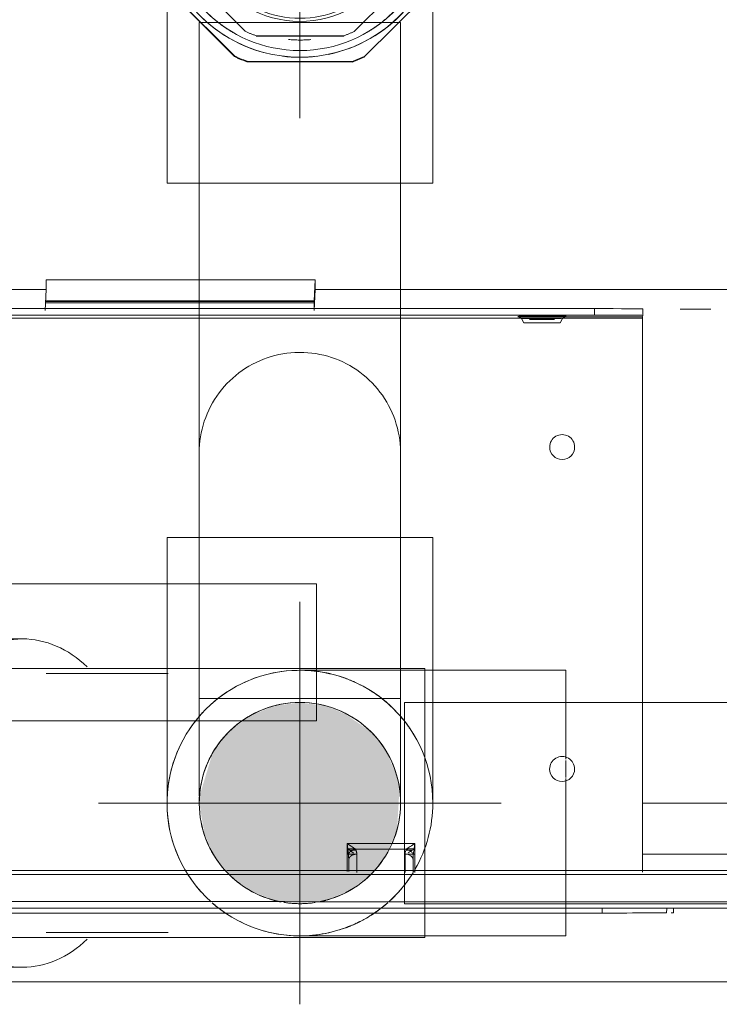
# Model space of a CAD drawing. Header units: millimetres. Extents: x -121 to 87583, y 4737 to 43333.
# Tile 6 of 61: x 41504 to 41591, y 35783 to 35905. Entities that reach past the tile are written whole.
import ezdxf

# ---------------------------------------------------------------- set-up
doc = ezdxf.new("R2010")
doc.units = ezdxf.units.MM
doc.linetypes.add('ADSK_Осевая', pattern=[700, 500, -100, 0, -100])
doc.linetypes.add('ADSK_Скрыто', pattern=[300, 150, -150])
for name, color, linetype, lineweight in [('A-DETL-____-HDLN', 90, 'ADSK_Скрыто', 9), ('G-XREF-____-OTLN', 8, 'Continuous', 9), ('I-FURN-____-MCUT', 30, 'Continuous', 9), ('I-FURN-____-OTLN', 30, 'Continuous', 20), ('P-PIPE-____-CNTR', 3, 'ADSK_Осевая', 20), ('P-PIPE-____-OTLN', 3, 'Continuous', 20)]:
    doc.layers.add(name, color=color, linetype=linetype, lineweight=lineweight)

# ---------------------------------------------------------------- blocks, each defined once
blk = doc.blocks.new('Прямая форма - 83 new-608948-В_Этаж 01_Водопровод')
at = {"layer": 'I-FURN-____-MCUT', "color": 133}
blk.add_line((10, -10), (3200, -10), dxfattribs=at)
blk = doc.blocks.new('Прямая форма - FU - 053-608949-В_Этаж 01_Водопровод')
blk.add_blockref('Прямая форма - 83 new-608948-В_Этаж 01_Водопровод', (0, 0))
blk = doc.blocks.new('83 new_ifc_RVT-1-В_Этаж 01_Водопровод')
at = {"layer": 'I-FURN-____-OTLN', "color": 9, "lineweight": 20, "rotation": 180}
blk.add_blockref('Прямая форма - FU - 053-608949-В_Этаж 01_Водопровод', (24410.28, 35775.83), dxfattribs=at)
blk = doc.blocks.new('City Class FR - City Class F_iam-1558930-В_Этаж 01_Водопровод')
at = {"layer": 'A-DETL-____-HDLN'}
for p, q in [((-81.08, 36.7), (-84.84, 36.7)), ((-91.74, 33.31), (-74.16, 33.35)), ((-90.01, 33.07), (-90.01, 30.78)), ((-92.09, 32.82), (-73.9, 32.85)), ((-73.9, 32.85), (-92.09, 32.82)), ((-89.01, 31.49), (-89.01, 32.95)), ((-89.01, 32.95), (-89.01, 31.49)), ((-88.81, 32.95), (-88.8, 29.47)), ((-90.01, 30.78), (-88.81, 30.78)), ((-89.14, 30.27), (-89.62, 30.64)), ((-88.8, 29.47), (-94.23, 29.45)), ((-89.84, 30.17), (-93.94, 30.16)), ((-89.88, 30.27), (-89.14, 30.27)), ((-89.84, 30.13), (-88.8, 30.13)), ((-84.97, 14.22), (-75.93, 14.24)), ((-84.97, 12.27), (-84.97, 14.22))]:
    blk.add_line(p, q, dxfattribs=at)
for start_param, end_param in [(3.150557, 3.490411), (2.792279, 3.138605), (5.933871, 6.274221), (0.002988, 0.348818)]:
    blk.add_ellipse((-112.86, -35.69), major_axis=(1.55, 0), ratio=0.005175, start_param=start_param, end_param=end_param, dxfattribs=at)
for points in [[(-90.01, 30.78), (-89.87, 30.78), (-89.61, 30.82), (-89.28, 30.98), (-89.06, 31.21), (-89.01, 31.4), (-89.01, 31.49)], [(-90.01, 30.78), (-90.01, 30.68), (-89.98, 30.47), (-89.89, 30.26), (-89.84, 30.17)], [(-88.98, 30.88), (-88.99, 30.98), (-89, 31.19), (-89.01, 31.39), (-89.01, 31.49)], [(-88.8, 29.47), (-88.82, 29.59), (-88.85, 29.84), (-88.9, 30.2), (-88.94, 30.56), (-88.97, 30.78), (-88.98, 30.88)], [(-89.84, 30.17), (-89.77, 30.12), (-89.63, 30.01), (-89.37, 29.83), (-89.09, 29.65), (-88.9, 29.53), (-88.8, 29.47)], [(-89.14, 30.27), (-89.09, 30.25), (-88.97, 30.21), (-88.86, 30.16), (-88.8, 30.13)]]:
    blk.add_open_spline(points, degree=3, dxfattribs=at)
blk.add_open_spline([(-88.98, 30.88), (-88.98, 30.82), (-89.01, 30.71), (-89.09, 30.57), (-89.21, 30.46), (-89.37, 30.36), (-89.56, 30.25), (-89.72, 30.19), (-89.84, 30.17)], degree=3, knots=[0, 0, 0, 0, 0.166667, 0.333333, 0.5, 0.625, 0.75, 1, 1, 1, 1], dxfattribs=at)
at = {"layer": 'G-XREF-____-OTLN'}
for p, q in [((174.35, 38.06), (-210.65, 37.22)), ((-129.36, 37.44), (-129.33, 37.97)), ((-128.52, 37.44), (-128.49, 37.97)), ((-120.49, 38.03), (84.51, 38.48)), ((-120.49, 38.03), (-120.49, 37.42)), ((45.6, 36.98), (-81.03, 36.7)), ((-84.89, 36.7), (-210.65, 36.42)), ((-214.63, 33.05), (-91.79, 33.31)), ((-97.2, 29.45), (-97.21, 33.04)), ((-97.01, 33.05), (-97.01, 31.47)), ((-97.01, 33.05), (-97.01, 31.48)), ((-97.01, 31.48), (-97.01, 33.05)), ((-96.01, 33.05), (-96.01, 30.77)), ((-74.11, 33.35), (38.7, 33.6)), ((-73.85, 32.85), (38.35, 33.1)), ((38.35, 33.1), (-73.85, 32.85)), ((-214.63, 32.55), (-92.14, 32.82)), ((-92.14, 32.82), (-214.63, 32.55)), ((-125.51, 32.96), (-125.36, -35.87)), ((-175.47, 30.59), (-125.51, 30.7)), ((-97.21, 30.76), (-96.01, 30.77)), ((-96.39, 30.62), (-96.87, 30.26)), ((-97.2, 30.11), (-96.17, 30.12)), ((-94.28, 29.45), (-97.2, 29.45)), ((-96.87, 30.26), (-96.13, 30.26)), ((-93.99, 30.16), (-96.17, 30.16)), ((-75.89, 14.24), (40.55, 14.49)), ((-84.93, -2.78), (-84.97, 12.22)), ((49.07, -2.49), (-84.93, -2.78)), ((-125.36, -35.87), (89.64, -35.4)), ((-115.11, -35.29), (-115.42, -35.84)), ((-110.3, -35.83), (-110.62, -35.28)), ((-125.37, -36.24), (-125.36, -36.07)), ((-125.37, -36.24), (-125.37, -37.04)), ((-125.37, -36.24), (-125.37, -37.04)), ((-125.36, -36.07), (-109.87, -36.03)), ((83.63, -35.82), (-119.37, -36.26)), ((-119.37, -37.06), (-119.37, -36.26)), ((83.63, -36.62), (-119.37, -37.06)), ((-130.01, -37.01), (-133.82, -37.02)), ((-84.56, -36.77), (-84.68, -39.36)), ((-51.21, -37.81), (-84.61, -37.88)), ((-51.2, -37.64), (-84.6, -37.71)), ((-84.56, -36.98), (-84.56, -37.97)), ((-84.56, -37.97), (-51.21, -37.9)), ((-51.16, -36.7), (-51.28, -39.29)), ((-84.56, -37.97), (-84.67, -40.56)), ((-51.28, -39.29), (15.32, -39.15)), ((-84.68, -39.36), (-193.86, -39.6)), ((-84.68, -39.36), (-84.67, -40.56)), ((-51.27, -40.49), (-51.28, -39.29)), ((-84.67, -40.56), (-51.27, -40.49))]:
    blk.add_line(p, q, dxfattribs=at)
at = {"layer": 'G-XREF-____-OTLN', "flags": 128}
for points in [[(-115.42, -35.84), (-115.79, -36.09), (-115.81, -36.09)], [(-110.3, -35.83), (-109.93, -36.08), (-109.91, -36.08)]]:
    blk.add_lwpolyline(points, dxfattribs=at)
at = {"layer": 'G-XREF-____-OTLN'}
for centre, major_axis, ratio, start_param, end_param in [((-120.49, 37.99), (8.84, 0.02), 0.005175, 2.887711, 3.141345), ((-120.49, 37.99), (8, 0.02), 0.005175, 1.570548, 3.141345), ((-96.01, 31.48), (1, 0.002), 0.710757, 3.141593, 4.712036), ((-115.48, 20.15), (-1.55, 0.07), 0.999987, 3.189473, 6.331065), ((-115.48, 20.15), (-1.55, 0.07), 0.999987, 0.04788, 3.189473), ((-115.4, -19.85), (-1.55, 0.07), 0.999987, 3.189473, 6.331065), ((-115.4, -19.85), (-1.55, 0.07), 0.999987, 0.04788, 3.189473), ((-112.86, -35.29), (2.24, 0), 0.005175, 0.002988, 3.138605), ((-112.86, -35.29), (2.24, 0), 0.005175, 3.150557, 6.274221), ((-119.37, -36.23), (6, 0.01), 0.005175, 3.141593, 4.712141), ((-125.36, -35.87), (0, 0.2), 0.000248, 3.932166, 4.717564), ((-112.86, -36.09), (2.99, 0.01), 0.005175, 1.570548, 3.141345), ((-112.86, -36.09), (2.99, 0.01), 0.005175, 3.141345, 4.712141), ((-112.86, -35.84), (2.56, 0.01), 0.005175, 1.570548, 3.138605), ((-112.86, -35.84), (2.56, 0.01), 0.005175, 3.141345, 4.712141), ((-112.86, -35.69), (1.55, 0), 0.005175, 3.150557, 6.274221), ((-112.86, -35.69), (1.55, 0), 0.005175, 0.002988, 3.138605), ((-112.86, -35.84), (2.56, 0.01), 0.005175, 0.002988, 1.570548), ((-112.86, -35.84), (2.56, 0.01), 0.005175, 4.712141, 6.282937), ((-112.86, -36.09), (2.99, 0.01), 0.005175, 4.712141, 7.853734), ((-119.37, -37.03), (6, 0.01), 0.005175, 3.141593, 4.712141)]:
    blk.add_ellipse(centre, major_axis=major_axis, ratio=ratio, start_param=start_param, end_param=end_param, dxfattribs=at)
for points in [[(-97.03, 30.86), (-97.04, 30.76), (-97.07, 30.54), (-97.11, 30.19), (-97.16, 29.82), (-97.19, 29.57), (-97.2, 29.45)], [(-97.01, 31.48), (-97.01, 31.38), (-97.01, 31.17), (-97.02, 30.96), (-97.03, 30.86)], [(-96.01, 30.77), (-96.01, 30.66), (-96.03, 30.45), (-96.12, 30.25), (-96.17, 30.16)], [(-97.2, 30.11), (-97.15, 30.14), (-97.03, 30.19), (-96.92, 30.24), (-96.87, 30.26)], [(-96.17, 30.16), (-96.23, 30.1), (-96.38, 29.99), (-96.64, 29.82), (-96.92, 29.63), (-97.11, 29.51), (-97.2, 29.45)]]:
    blk.add_open_spline(points, degree=3, dxfattribs=at)
blk.add_open_spline([(-96.17, 30.16), (-96.24, 30.17), (-96.36, 30.21), (-96.54, 30.31), (-96.71, 30.42), (-96.85, 30.55), (-96.97, 30.7), (-97.03, 30.79), (-97.03, 30.86)], degree=3, knots=[0, 0, 0, 0, 0.166667, 0.333333, 0.5, 0.666667, 0.8125, 1, 1, 1, 1], dxfattribs=at)
blk = doc.blocks.new('City Class FR - City Class 25 FR-1559149-В_Этаж 01_Водопровод')
blk.add_blockref('City Class FR - City Class F_iam-1558930-В_Этаж 01_Водопровод', (0, 0))
blk = doc.blocks.new('ADSK_Полипропилен_Муфта с накидной гайкой - 25 х 3_4_-1254471-В_Этаж 01_Водопровод')
at = {"layer": 'A-DETL-____-HDLN', "color": 210}
for p, q in [((21519.67, 35936.17), (21506.6, 35936.2)), ((21505.03, 35935.55), (21495.76, 35926.33)), ((21530.46, 35926.25), (21521.24, 35935.52)), ((21506.36, 35932.81), (21498.68, 35925.16)), ((21518.56, 35933.34), (21507.71, 35933.36)), ((21527.56, 35925.09), (21519.91, 35932.78)), ((21495.11, 35924.76), (21495.08, 35911.69)), ((21531.08, 35911.61), (21531.11, 35924.68)), ((21498.12, 35923.81), (21498.09, 35912.96)), ((21528.09, 35912.9), (21528.12, 35923.74)), ((21495.62, 35919.03), (21495.62, 35919.02)), ((21503.11, 35918.76), (21503.11, 35918.71)), ((21523.09, 35917.75), (21523.09, 35917.81)), ((21530.58, 35917.35), (21530.58, 35917.36)), ((21498.65, 35911.61), (21506.3, 35903.93)), ((21519.84, 35903.9), (21527.53, 35911.55)), ((21495.72, 35910.05), (21495.73, 35910.12)), ((21504.95, 35900.78), (21495.72, 35910.05)), ((21495.73, 35910.12), (21504.95, 35900.85)), ((21521.16, 35900.82), (21530.43, 35910.04)), ((21530.42, 35909.97), (21530.26, 35909.8)), ((21507.65, 35903.36), (21518.49, 35903.34)), ((21518.49, 35903.29), (21507.65, 35903.31)), ((21504.95, 35900.85), (21504.95, 35900.78)), ((21506.52, 35900.2), (21519.59, 35900.17)), ((21506.52, 35900.13), (21506.52, 35900.2)), ((21519.59, 35900.1), (21506.52, 35900.13)), ((21519.59, 35900.17), (21519.59, 35900.1))]:
    blk.add_line(p, q, dxfattribs=at)
for centre, major_axis, start_param, end_param in [((21513.1, 35918.2), (-17.48, 0.84), 3.1873, 6.328892), ((21513.1, 35918.19), (-19.13, 0.92), 5.106415, 5.195175), ((21513.1, 35918.19), (-19.13, 0.92), 4.321017, 4.409777), ((21513.1, 35918.19), (-17.48, 0.84), 4.969715, 5.592883), ((21513.1, 35918.19), (-17.48, 0.84), 4.645964, 4.870346), ((21513.1, 35918.19), (-17.48, 0.84), 3.927351, 4.546479), ((21513.1, 35918.23), (-15.38, 0.74), 4.709626, 4.806566), ((21513.1, 35918.35), (-15.93, 0.76), 5.104974, 5.196617), ((21513.1, 35918.35), (-15.93, 0.76), 4.319575, 4.411219), ((21513.1, 35918.35), (-13.18, 0.63), 3.1873, 6.328892), ((21513.1, 35918.3), (-13.18, 0.63), 4.496297, 5.019896), ((21513.1, 35918.23), (-15.38, 0.74), 5.488136, 5.598853), ((21513.1, 35918.23), (-15.38, 0.74), 3.918709, 4.026687), ((21513.1, 35918.19), (-17.48, 0.84), 5.69075, 5.920038), ((21513.1, 35918.19), (-17.48, 0.84), 3.596636, 3.825202), ((21513.1, 35918.19), (-19.13, 0.92), 5.891813, 5.980573), ((21513.1, 35918.35), (-15.93, 0.76), 5.890372, 5.982015), ((21513.1, 35918.35), (-15.93, 0.76), 3.534177, 3.625821), ((21513.1, 35918.19), (-19.13, 0.92), 3.535619, 3.624379), ((21513.1, 35918.19), (-17.48, 0.84), 6.014774, 6.328893), ((21513.1, 35918.19), (-17.48, 0.84), 3.1873, 3.501272), ((21513.1, 35918.23), (-15.38, 0.74), 6.258274, 6.328892), ((21513.1, 35918.23), (-15.38, 0.74), 3.1873, 3.255981), ((21513.1, 35918.2), (-17.48, 0.84), 0.045707, 3.1873), ((21513.1, 35918.19), (-17.48, 0.84), 0.045707, 0.360777), ((21513.1, 35918.23), (-15.38, 0.74), 0.045707, 0.116326), ((21513.1, 35918.35), (-13.18, 0.63), 0.045707, 3.1873), ((21513.1, 35918.23), (-15.38, 0.74), 3.118619, 3.1873), ((21513.1, 35918.19), (-17.48, 0.84), 2.872376, 3.1873), ((21513.1, 35918.35), (-15.93, 0.76), 0.392585, 0.484228), ((21513.1, 35918.35), (-15.93, 0.76), 2.748779, 2.840422), ((21513.1, 35918.19), (-19.13, 0.92), 0.394026, 0.482786), ((21513.09, 35918.11), (-19.13, 0.92), 0.394026, 0.482786), ((21513.1, 35918.19), (-19.13, 0.92), 2.750221, 2.838981), ((21513.1, 35918.19), (-17.48, 0.84), 0.450014, 0.688389), ((21513.1, 35918.19), (-17.48, 0.84), 2.544852, 2.782508), ((21513.1, 35918.23), (-15.38, 0.74), 0.745794, 0.916416), ((21513.1, 35918.23), (-15.38, 0.74), 2.317961, 2.485843), ((21513.1, 35918.19), (-17.48, 0.84), 0.776093, 1.410034), ((21513.1, 35918.19), (-17.48, 0.84), 1.822968, 2.456663), ((21513.1, 35918.35), (-15.93, 0.76), 1.177983, 1.269626), ((21513.1, 35918.35), (-15.93, 0.76), 1.963381, 2.055024), ((21513.1, 35918.23), (-15.38, 0.74), 1.525674, 1.707333), ((21513.1, 35918.19), (-19.13, 0.92), 1.179424, 1.268184), ((21513.09, 35918.11), (-19.13, 0.92), 1.179424, 1.268184), ((21513.1, 35918.19), (-17.48, 0.84), 1.495159, 1.73772), ((21513.1, 35918.19), (-19.13, 0.92), 1.964823, 2.053583), ((21513.09, 35918.11), (-19.13, 0.92), 1.964823, 2.053583)]:
    blk.add_ellipse(centre, major_axis=major_axis, ratio=0.999987, start_param=start_param, end_param=end_param, dxfattribs=at)
blk = doc.blocks.new('ADSK_Полипропилен_Отвод - Универсальный-V65-В_Этаж 01_Водопровод')
at = {"layer": 'A-DETL-____-HDLN', "color": 210}
for p, q in [((21496.59, 35918.03), (21496.59, 35885.03)), ((21525.59, 35918.03), (21500.59, 35918.03)), ((21529.59, 35885.03), (21529.59, 35918.03)), ((21496.59, 35885.03), (21513.09, 35885.03)), ((21513.09, 35885.03), (21529.59, 35885.03))]:
    blk.add_line(p, q, dxfattribs=at)
at = {"layer": 'A-DETL-____-HDLN', "color": 210, "flags": 128}
for points in [[(21505.31, 35932.59), (21505.9, 35932.89), (21506.5, 35933.16), (21507.11, 35933.41), (21507.73, 35933.64), (21508.36, 35933.84), (21508.99, 35934.02), (21509.64, 35934.17), (21510.28, 35934.29), (21510.94, 35934.39), (21511.59, 35934.47), (21512.25, 35934.51), (21512.91, 35934.53), (21513.57, 35934.53), (21514.23, 35934.5), (21514.89, 35934.44), (21515.54, 35934.35), (21516.19, 35934.24), (21516.84, 35934.1), (21517.48, 35933.94), (21518.11, 35933.75), (21518.73, 35933.54), (21519.35, 35933.3), (21519.95, 35933.04), (21520.55, 35932.75), (21521.13, 35932.44)], [(21502.08, 35930.32), (21502.58, 35930.75), (21503.09, 35931.16), (21503.63, 35931.55), (21504.17, 35931.92)], [(21522.26, 35931.75), (21522.8, 35931.37), (21523.32, 35930.98), (21523.83, 35930.56), (21524.33, 35930.12)], [(21499.11, 35926.8), (21499.47, 35927.35), (21499.85, 35927.89), (21500.26, 35928.41), (21500.68, 35928.91)], [(21525.26, 35929.18), (21525.69, 35928.68), (21526.11, 35928.17), (21526.5, 35927.64), (21526.88, 35927.1)], [(21496.59, 35918.03), (21496.6, 35918.69), (21496.64, 35919.35), (21496.71, 35920.01), (21496.8, 35920.66), (21496.92, 35921.31), (21497.06, 35921.96), (21497.23, 35922.59), (21497.43, 35923.23), (21497.65, 35923.85), (21497.89, 35924.46), (21498.16, 35925.06), (21498.45, 35925.65)], [(21527.56, 35925.97), (21527.86, 35925.38), (21528.14, 35924.79), (21528.4, 35924.18), (21528.64, 35923.56), (21528.84, 35922.94), (21529.03, 35922.3), (21529.19, 35921.66), (21529.32, 35921.01), (21529.42, 35920.36), (21529.5, 35919.71), (21529.56, 35919.05), (21529.58, 35918.39)]]:
    blk.add_lwpolyline(points, dxfattribs=at)
at = {"layer": 'A-DETL-____-HDLN', "color": 210}
for radius, start, end in [(16.5, 90, 270), (16.5, 270, 90), (12.5, 0, 180), (12.5, 180, 0)]:
    blk.add_arc((21513.09, 35918.03), radius, start, end, dxfattribs=at)
for points, knots in [([(21496.59, 35918.03), (21496.59, 35916.98), (21496.71, 35915.69), (21496.99, 35914.43), (21497.04, 35914.21)], [0, 0, 0, 0, 0.1428571, 0.1728995, 0.1728995, 0.1728995, 0.1728995]), ([(21529.14, 35914.21), (21529.19, 35914.43), (21529.47, 35915.69), (21529.59, 35916.98), (21529.59, 35918.03)], [0.8271005, 0.8271005, 0.8271005, 0.8271005, 0.8571429, 1, 1, 1, 1]), ([(21497.35, 35913.09), (21497.49, 35912.64), (21497.8, 35911.77), (21498.2, 35910.91), (21498.41, 35910.49)], [0.2241306, 0.2241306, 0.2241306, 0.2241306, 0.2857143, 0.3457544, 0.3457544, 0.3457544, 0.3457544]), ([(21527.76, 35910.49), (21527.98, 35910.91), (21528.37, 35911.77), (21528.69, 35912.64), (21528.83, 35913.09)], [0.6542456, 0.6542456, 0.6542456, 0.6542456, 0.7142857, 0.7758694, 0.7758694, 0.7758694, 0.7758694]), ([(21499.04, 35909.38), (21499.16, 35909.18), (21499.44, 35908.74), (21499.92, 35908.07), (21500.48, 35907.38), (21501.08, 35906.71), (21501.73, 35906.06), (21502.42, 35905.43), (21503.17, 35904.84), (21503.97, 35904.27), (21504.53, 35903.92), (21504.82, 35903.75)], [0.3992223, 0.3992223, 0.3992223, 0.3992223, 0.4285714, 0.4642857, 0.5, 0.5357143, 0.5714286, 0.6071429, 0.6428571, 0.6785714, 0.7142857, 0.7142857, 0.7142857, 0.7142857]), ([(21521.35, 35903.75), (21521.64, 35903.92), (21522.21, 35904.27), (21523.01, 35904.84), (21523.75, 35905.43), (21524.45, 35906.06), (21525.1, 35906.71), (21525.9, 35907.61), (21526.58, 35908.5), (21527.02, 35909.18), (21527.14, 35909.38)], [0.2857143, 0.2857143, 0.2857143, 0.2857143, 0.3214286, 0.3571429, 0.3928571, 0.4285714, 0.4642857, 0.5, 0.5714286, 0.6007777, 0.6007777, 0.6007777, 0.6007777])]:
    blk.add_open_spline(points, degree=3, knots=knots, dxfattribs=at)
blk = doc.blocks.new('ADSK_Полипропилен_Отвод - Универсальный-1567102-В_Этаж 01_Водопровод')
at = {"layer": 'A-DETL-____-HDLN', "color": 210}
for p, q in [((21496.59, 35841.03), (21496.59, 35835.31)), ((21513.09, 35841.03), (21496.59, 35841.03)), ((21529.59, 35841.03), (21513.09, 35841.03)), ((21529.59, 35808.03), (21529.59, 35841.03)), ((21496.59, 35818.21), (21496.59, 35808.03))]:
    blk.add_line(p, q, dxfattribs=at)
at = {"layer": 'P-PIPE-____-OTLN', "color": 220}
blk.add_line((21496.59, 35835.26), (21496.59, 35818.26), dxfattribs=at)
blk = doc.blocks.new('ADSK_Полипропилен_Обвод - Обвод длинный под сварку-1567110-В_Этаж 01_Водопровод')
at = {"layer": 'A-DETL-____-HDLN', "color": 210}
for p, q in [((21525.5, 35806.53), (21525.43, 35806.04)), ((21501.63, 35803.04), (21501.44, 35803.5)), ((21523.11, 35800.56), (21522.81, 35800.17)), ((21505.62, 35798), (21505.23, 35798.31)), ((21511.59, 35795.62), (21511.1, 35795.69)), ((21518.08, 35796.57), (21517.62, 35796.38))]:
    blk.add_line(p, q, dxfattribs=at)
at = {"layer": 'A-DETL-____-HDLN', "color": 210, "flags": 128}
for points in [[(21500.59, 35851.53), (21500.6, 35852.03), (21500.63, 35852.53), (21500.68, 35853.03), (21500.75, 35853.52), (21500.84, 35854.01), (21500.95, 35854.5), (21501.08, 35854.98), (21501.22, 35855.46), (21501.39, 35855.93), (21501.58, 35856.4), (21501.78, 35856.85), (21502, 35857.3), (21502.24, 35857.74), (21502.5, 35858.17), (21502.77, 35858.59), (21503.06, 35858.99), (21503.37, 35859.39), (21503.69, 35859.77), (21504.03, 35860.14), (21504.38, 35860.5), (21504.75, 35860.84), (21505.12, 35861.16), (21505.52, 35861.47), (21505.92, 35861.77), (21506.33, 35862.05), (21506.76, 35862.31), (21507.2, 35862.55), (21507.64, 35862.78), (21508.1, 35862.99), (21508.56, 35863.18), (21509.03, 35863.35), (21509.5, 35863.5), (21509.99, 35863.64), (21510.47, 35863.75), (21510.96, 35863.85), (21511.46, 35863.92), (21511.96, 35863.98), (21512.45, 35864.01), (21512.95, 35864.03), (21513.09, 35864.03)], [(21513.09, 35864.03), (21513.59, 35864.02), (21514.09, 35863.99), (21514.58, 35863.94), (21515.08, 35863.87), (21515.57, 35863.78), (21516.06, 35863.67), (21516.54, 35863.54), (21517.02, 35863.39), (21517.49, 35863.23), (21517.96, 35863.04), (21518.41, 35862.84), (21518.86, 35862.62), (21519.3, 35862.38), (21519.73, 35862.12), (21520.15, 35861.85), (21520.55, 35861.55), (21520.95, 35861.25), (21521.33, 35860.93), (21521.7, 35860.59), (21522.06, 35860.24), (21522.4, 35859.87), (21522.72, 35859.49), (21523.03, 35859.1), (21523.33, 35858.7), (21523.61, 35858.28), (21523.87, 35857.86), (21524.11, 35857.42), (21524.34, 35856.97), (21524.55, 35856.52), (21524.74, 35856.06), (21524.91, 35855.59), (21525.06, 35855.11), (21525.2, 35854.63), (21525.31, 35854.14), (21525.41, 35853.65), (21525.48, 35853.16), (21525.54, 35852.66), (21525.57, 35852.16), (21525.59, 35851.66), (21525.59, 35851.53)], [(21500.59, 35851.53), (21500.59, 35851.49), (21500.59, 35851.43)], [(21500.59, 35835.31), (21500.59, 35835.48), (21500.59, 35836.8), (21500.59, 35838.08), (21500.59, 35839.31), (21500.59, 35840.49), (21500.59, 35841.61), (21500.59, 35842.69), (21500.59, 35843.71), (21500.59, 35844.67), (21500.59, 35845.58), (21500.59, 35846.42), (21500.59, 35847.21), (21500.59, 35847.93), (21500.59, 35848.59), (21500.59, 35849.18), (21500.59, 35849.71), (21500.59, 35850.17), (21500.59, 35850.57), (21500.59, 35850.9), (21500.59, 35851.16), (21500.59, 35851.35), (21500.59, 35851.47), (21500.59, 35851.53), (21500.59, 35851.53)], [(21500.59, 35851.43), (21500.59, 35851.28), (21500.59, 35851.05), (21500.59, 35850.77), (21500.59, 35850.41), (21500.59, 35849.98), (21500.59, 35849.49), (21500.59, 35848.94), (21500.59, 35848.31), (21500.59, 35847.63), (21500.59, 35846.88), (21500.59, 35846.07), (21500.59, 35845.2), (21500.59, 35844.27), (21500.59, 35843.28), (21500.59, 35842.24), (21500.59, 35841.14), (21500.59, 35839.99), (21500.59, 35838.79), (21500.59, 35837.54), (21500.59, 35836.24), (21500.59, 35835.31)], [(21525.59, 35851.53), (21525.59, 35851.49), (21525.59, 35851.39), (21525.59, 35851.22), (21525.59, 35850.98), (21525.59, 35850.67), (21525.59, 35850.29), (21525.59, 35849.85), (21525.59, 35849.34), (21525.59, 35848.76), (21525.59, 35848.12), (21525.59, 35847.41), (21525.59, 35846.65), (21525.59, 35845.82), (21525.59, 35844.93), (21525.59, 35843.98), (21525.59, 35842.98), (21525.59, 35841.92), (21525.59, 35840.81), (21525.59, 35839.64), (21525.59, 35838.43), (21525.59, 35837.16), (21525.59, 35835.85), (21525.59, 35834.5), (21525.59, 35833.1), (21525.59, 35831.67), (21525.59, 35830.2)], [(21525.59, 35851.43), (21525.59, 35851.51), (21525.59, 35851.53)], [(21525.59, 35829.78), (21525.59, 35831.26), (21525.59, 35832.71), (21525.59, 35834.11), (21525.59, 35835.48), (21525.59, 35836.8), (21525.59, 35838.08), (21525.59, 35839.31), (21525.59, 35840.49), (21525.59, 35841.61), (21525.59, 35842.69), (21525.59, 35843.71), (21525.59, 35844.67), (21525.59, 35845.58), (21525.59, 35846.42), (21525.59, 35847.21), (21525.59, 35847.93), (21525.59, 35848.59), (21525.59, 35849.18), (21525.59, 35849.71), (21525.59, 35850.17), (21525.59, 35850.57), (21525.59, 35850.9), (21525.59, 35851.16), (21525.59, 35851.35), (21525.59, 35851.43)], [(21525.59, 35829.78), (21525.59, 35828.3), (21525.59, 35826.85), (21525.59, 35825.44), (21525.59, 35824.08), (21525.59, 35822.76), (21525.59, 35821.48), (21525.59, 35820.25), (21525.59, 35819.07), (21525.59, 35817.94), (21525.59, 35816.87), (21525.59, 35815.85), (21525.59, 35814.89), (21525.59, 35813.98), (21525.59, 35813.14), (21525.59, 35812.35), (21525.59, 35811.63), (21525.59, 35810.97), (21525.59, 35810.38), (21525.59, 35809.85), (21525.59, 35809.38), (21525.59, 35808.99)], [(21525.59, 35808.89), (21525.59, 35809.27), (21525.59, 35809.71), (21525.59, 35810.22), (21525.59, 35810.8), (21525.59, 35811.44), (21525.59, 35812.14), (21525.59, 35812.91), (21525.59, 35813.74), (21525.59, 35814.63), (21525.59, 35815.57), (21525.59, 35816.58), (21525.59, 35817.64), (21525.59, 35818.75), (21525.59, 35819.92), (21525.59, 35821.13), (21525.59, 35822.4), (21525.59, 35823.7), (21525.59, 35825.06), (21525.59, 35826.45), (21525.59, 35827.89), (21525.59, 35829.36)], [(21500.59, 35820.98), (21500.59, 35820.25), (21500.59, 35819.07), (21500.59, 35817.94), (21500.59, 35816.87), (21500.59, 35815.85), (21500.59, 35814.89), (21500.59, 35813.98), (21500.59, 35813.14), (21500.59, 35812.35), (21500.59, 35811.63), (21500.59, 35810.97), (21500.59, 35810.38), (21500.59, 35809.85), (21500.59, 35809.38), (21500.59, 35808.99)], [(21500.59, 35808.89), (21500.59, 35809.27), (21500.59, 35809.71), (21500.59, 35810.22), (21500.59, 35810.8), (21500.59, 35811.44), (21500.59, 35812.14), (21500.59, 35812.91), (21500.59, 35813.74), (21500.59, 35814.63), (21500.59, 35815.57), (21500.59, 35816.58), (21500.59, 35817.64), (21500.59, 35818.75), (21500.59, 35819.92), (21500.59, 35820.98)]]:
    blk.add_lwpolyline(points, dxfattribs=at)
at = {"layer": 'A-DETL-____-HDLN', "color": 210}
for start, end in [(90, 259.3107), (280.6893, 90), (261.2819, 270), (270, 278.7181)]:
    blk.add_arc((21513.09, 35808.03), 12.5, start, end, dxfattribs=at)
blk = doc.blocks.new('VTp_786_0 Фильтр ППР - VTp_786_0-1643423-В_Этаж 01_Водопровод')
at = {"layer": 'A-DETL-____-HDLN', "color": 140}
for p, q in [((-41.5, 16.7), (-41.5, -16.7)), ((41.5, -10.28), (41.5, 13.73)), ((-41.5, -16.7), (-9.54, -16.7)), ((-9.66, -16.1), (-9.53, -16.1))]:
    blk.add_line(p, q, dxfattribs=at)
at = {"layer": 'P-PIPE-____-OTLN', "color": 150}
for p, q in [((19.42, 20.4), (8.46, 20.4)), ((41.5, 16.7), (-41.5, 16.7)), ((5.49, 16.1), (-9.66, 16.1)), ((41.5, 13.75), (41.5, 16.7)), ((41.5, -16.7), (41.5, -10.32)), ((-9.49, -16.1), (5.49, -16.1)), ((-9.49, -16.7), (41.5, -16.7)), ((8.46, -20.4), (19.42, -20.4))]:
    blk.add_line(p, q, dxfattribs=at)
for centre, start_param, end_param in [((8.46, 0), 0, 0.592374), ((8.46, 0), 5.673631, 6.283185), ((19.42, 0), 5.690533, 6.283185), ((8.46, 0), 2.548941, 3.141593), ((8.46, 0), 3.141593, 3.751147), ((19.42, 0), 3.141593, 3.733966)]:
    blk.add_ellipse(centre, major_axis=(0, 20.4), ratio=0.707107, start_param=start_param, end_param=end_param, dxfattribs=at)
blk = doc.blocks.new('ADSK_Полипропилен_Отвод - Универсальный-V8-В_Этаж 01_Водопровод')
at = {"layer": 'A-DETL-____-HDLN', "color": 210}
for p, q in [((21546.09, 35824.53), (21513.09, 35824.53)), ((21546.09, 35816.28), (21546.09, 35824.53)), ((21513.09, 35820.53), (21513.09, 35795.53)), ((21546.09, 35813.48), (21546.09, 35816.28)), ((21546.09, 35812.3), (21546.09, 35813.34)), ((21546.09, 35811.21), (21546.09, 35812.3)), ((21546.09, 35808.03), (21546.09, 35811.08)), ((21546.09, 35794.32), (21546.09, 35808.03)), ((21502.71, 35795.2), (21502.21, 35795.62)), ((21502.93, 35795.03), (21502.71, 35795.2)), ((21503.23, 35794.79), (21503.06, 35794.93)), ((21503.77, 35794.41), (21503.23, 35794.79))]:
    blk.add_line(p, q, dxfattribs=at)
at = {"layer": 'A-DETL-____-HDLN', "color": 210, "flags": 128}
for points in [[(21505.15, 35822.5), (21505.74, 35822.8), (21506.34, 35823.08), (21506.94, 35823.34), (21507.56, 35823.58), (21508.19, 35823.78), (21508.82, 35823.97), (21509.46, 35824.13), (21510.11, 35824.26), (21510.76, 35824.36), (21511.42, 35824.44), (21512.07, 35824.5), (21512.73, 35824.52)], [(21501.94, 35820.2), (21502.44, 35820.63), (21502.95, 35821.05), (21503.48, 35821.44), (21504.02, 35821.82)], [(21499.37, 35817.2), (21499.75, 35817.74), (21500.15, 35818.26), (21500.57, 35818.77), (21501.01, 35819.27)], [(21498.54, 35800.25), (21498.24, 35800.84), (21497.96, 35801.44), (21497.71, 35802.05), (21497.48, 35802.67), (21497.28, 35803.3), (21497.1, 35803.93), (21496.95, 35804.58), (21496.83, 35805.22), (21496.73, 35805.88), (21496.66, 35806.53), (21496.61, 35807.19), (21496.59, 35807.85), (21496.6, 35808.51), (21496.63, 35809.17), (21496.69, 35809.83), (21496.77, 35810.48), (21496.88, 35811.13), (21497.02, 35811.78), (21497.18, 35812.42), (21497.37, 35813.05), (21497.58, 35813.67), (21497.82, 35814.29), (21498.09, 35814.9), (21498.37, 35815.49), (21498.68, 35816.07)], [(21500.8, 35797.02), (21500.37, 35797.52), (21499.96, 35798.03), (21499.57, 35798.57), (21499.2, 35799.11)]]:
    blk.add_lwpolyline(points, dxfattribs=at)
at = {"layer": 'A-DETL-____-HDLN', "color": 210}
for radius, start, end in [(16.5, 0, 180), (12.5, 90, 255), (12.5, 285, 90), (16.5, 180, 228.0274), (16.5, 330, 0), (16.5, 311.9726, 328.397), (16.5, 328.9645, 329.5408), (16.5, 228.5949, 232.6037), (12.5, 255, 259.3107), (12.5, 261.2819, 270), (12.5, 270, 278.7181), (12.5, 280.6893, 285), (16.5, 307.3963, 311.4051), (16.5, 233.1713, 236.2112), (16.5, 303.7888, 306.8287), (16.5, 290.2909, 300), (16.5, 247.9944, 270)]:
    blk.add_arc((21513.09, 35808.03), radius, start, end, dxfattribs=at)
for points, knots in [([(21516.92, 35824.08), (21516.7, 35824.13), (21515.43, 35824.41), (21514.14, 35824.53), (21513.09, 35824.53)], [0.8271005, 0.8271005, 0.8271005, 0.8271005, 0.8571429, 1, 1, 1, 1]), ([(21520.63, 35822.7), (21520.22, 35822.92), (21519.36, 35823.31), (21518.48, 35823.63), (21518.04, 35823.77)], [0.6542456, 0.6542456, 0.6542456, 0.6542456, 0.7142857, 0.7758694, 0.7758694, 0.7758694, 0.7758694]), ([(21527.37, 35816.29), (21527.2, 35816.58), (21526.85, 35817.15), (21526.29, 35817.95), (21525.69, 35818.69), (21525.06, 35819.39), (21524.41, 35820.04), (21523.52, 35820.84), (21522.62, 35821.52), (21521.94, 35821.96), (21521.74, 35822.08)], [0.2857143, 0.2857143, 0.2857143, 0.2857143, 0.3214286, 0.3571429, 0.3928571, 0.4285714, 0.4642857, 0.5, 0.5714286, 0.6007777, 0.6007777, 0.6007777, 0.6007777]), ([(21524.1, 35795.74), (21524.21, 35795.84), (21524.53, 35796.13), (21525.06, 35796.67), (21525.69, 35797.37), (21526.29, 35798.11), (21526.73, 35798.74), (21526.97, 35799.11), (21527.03, 35799.21)], [0.5194071, 0.5194071, 0.5194071, 0.5194071, 0.5357143, 0.5714286, 0.6071429, 0.6428571, 0.6785714, 0.6912265, 0.6912265, 0.6912265, 0.6912265]), ([(21523.16, 35794.96), (21523.35, 35795.11), (21523.63, 35795.33), (21523.91, 35795.57), (21523.99, 35795.64)], [0.46997035, 0.46997035, 0.46997035, 0.46997035, 0.5, 0.51327568, 0.51327568, 0.51327568, 0.51327568])]:
    blk.add_open_spline(points, degree=3, knots=knots, dxfattribs=at)
for points in [[(21522.33, 35794.36), (21522.57, 35794.52), (21522.81, 35794.69), (21523.04, 35794.87)], [(21520.12, 35793.1), (21520.29, 35793.18), (21520.46, 35793.27), (21520.63, 35793.35)], [(21518.76, 35792.53), (21518.96, 35792.61), (21519.16, 35792.69), (21519.36, 35792.77)]]:
    blk.add_open_spline(points, degree=3, dxfattribs=at)
at = {"layer": 'P-PIPE-____-OTLN', "color": 220}
for p, q in [((21504.32, 35794.05), (21503.77, 35794.41)), ((21546.09, 35791.53), (21546.09, 35794.29)), ((21513.09, 35791.53), (21546.09, 35791.53))]:
    blk.add_line(p, q, dxfattribs=at)
at = {"layer": 'P-PIPE-____-OTLN', "color": 220, "flags": 128}
blk.add_lwpolyline([(21513.09, 35791.53), (21512.43, 35791.54), (21511.77, 35791.58), (21511.11, 35791.65), (21510.46, 35791.74), (21509.81, 35791.86), (21509.17, 35792), (21508.53, 35792.17), (21507.9, 35792.37), (21507.28, 35792.59), (21506.66, 35792.83), (21506.06, 35793.1), (21505.47, 35793.39)], dxfattribs=at)
at = {"layer": 'P-PIPE-____-OTLN', "color": 220}
for start, end in [(236.3839, 247.8216), (300, 303.6161), (270, 290.1181)]:
    blk.add_arc((21513.09, 35808.03), 16.5, start, end, dxfattribs=at)
for points in [[(21521.74, 35793.98), (21521.94, 35794.1), (21522.14, 35794.23), (21522.33, 35794.36)], [(21519.36, 35792.77), (21519.61, 35792.87), (21519.85, 35792.97), (21520.09, 35793.09)], [(21518.04, 35792.29), (21518.27, 35792.36), (21518.5, 35792.44), (21518.73, 35792.52)]]:
    blk.add_open_spline(points, degree=3, dxfattribs=at)
blk.add_open_spline([(21513.09, 35791.53), (21514.14, 35791.53), (21515.43, 35791.65), (21516.7, 35791.93), (21516.92, 35791.98)], degree=3, knots=[0, 0, 0, 0, 0.1428571, 0.1728995, 0.1728995, 0.1728995, 0.1728995], dxfattribs=at)

msp = doc.modelspace()

# ---------------------------------------------------------------- hatches: boundary and pattern name
at = {"layer": 'P-PIPE-____-OTLN'}
msp.add_hatch(color=256, dxfattribs=at).paths.add_polyline_path([(41539.22, 35795.53), (41542.45, 35795.95), (41545.47, 35797.2), (41548.11, 35799.27), (41550.04, 35801.78), (41551.29, 35804.79), (41551.55, 35809.31), (41551.29, 35811.26), (41550.04, 35814.28), (41548.05, 35816.87), (41544.84, 35819.11), (41542.45, 35820.1), (41539.22, 35820.53), (41535.98, 35820.1), (41532.97, 35818.85), (41530.38, 35816.87), (41528.39, 35814.28), (41526.88, 35809.31), (41526.72, 35808.03), (41527.36, 35804.27), (41528.39, 35801.78), (41530.38, 35799.19), (41532.97, 35797.2), (41535.98, 35795.95)])

# ---------------------------------------------------------------- linework, layer by layer
at = {"layer": 'A-DETL-____-HDLN', "color": 210}
for p, q in [((41526.72, 35905.03), (41526.72, 35835.31)), ((41551.72, 35905.03), (41526.72, 35905.03)), ((41551.72, 35821.03), (41551.72, 35905.03)), ((41526.72, 35821.03), (41551.72, 35821.03)), ((41581.72, 35820.53), (41552.22, 35820.53)), ((41552.22, 35820.53), (41552.22, 35795.53)), ((41552.22, 35795.53), (41596.98, 35795.53))]:
    msp.add_line(p, q, dxfattribs=at)
at = {"layer": 'A-DETL-____-HDLN', "color": 140}
for p, q in [((41581.72, 35820.53), (41554.72, 35820.53)), ((41554.72, 35820.53), (41554.72, 35795.53)), ((41554.72, 35795.53), (41596.98, 35795.53))]:
    msp.add_line(p, q, dxfattribs=at)
at = {"layer": 'P-PIPE-____-CNTR', "color": 220}
for p, q in [((41539.22, 35893.11), (41539.22, 35943.11)), ((41539.22, 35783.03), (41539.22, 35833.03)), ((41539.22, 35783.03), (41539.22, 35833.03)), ((41514.22, 35808.03), (41564.22, 35808.03)), ((41514.22, 35808.03), (41564.22, 35808.03)), ((41581.77, 35808.03), (41596.98, 35808.03))]:
    msp.add_line(p, q, dxfattribs=at)
at = {"layer": 'P-PIPE-____-OTLN', "color": 220}
for p, q in [((41526.72, 35835.26), (41526.72, 35821.03)), ((41596.98, 35820.53), (41581.77, 35820.53))]:
    msp.add_line(p, q, dxfattribs=at)

# ---------------------------------------------------------------- block references
at = {"lineweight": 9}
msp.add_blockref('83 new_ifc_RVT-1-В_Этаж 01_Водопровод', (20026.13, 0), dxfattribs=at)
at = {"layer": 'A-DETL-____-HDLN', "rotation": 179.8755786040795}
msp.add_blockref('City Class FR - City Class 25 FR-1559149-В_Этаж 01_Водопровод', (41456.34, 35832.66), dxfattribs=at)
at = {"layer": 'A-DETL-____-HDLN', "color": 210}
for name in ['ADSK_Полипропилен_Муфта с накидной гайкой - 25 х 3_4_-1254471-В_Этаж 01_Водопровод', 'ADSK_Полипропилен_Отвод - Универсальный-V65-В_Этаж 01_Водопровод', 'ADSK_Полипропилен_Обвод - Обвод длинный под сварку-1567110-В_Этаж 01_Водопровод', 'ADSK_Полипропилен_Отвод - Универсальный-1567102-В_Этаж 01_Водопровод', 'ADSK_Полипропилен_Отвод - Универсальный-V8-В_Этаж 01_Водопровод']:
    msp.add_blockref(name, (20026.13, 0), dxfattribs=at)
at = {"layer": 'A-DETL-____-HDLN', "color": 140, "rotation": 180}
msp.add_blockref('VTp_786_0 Фильтр ППР - VTp_786_0-1643423-В_Этаж 01_Водопровод', (41513.22, 35808.03), dxfattribs=at)

doc.saveas('drawing.dxf')
